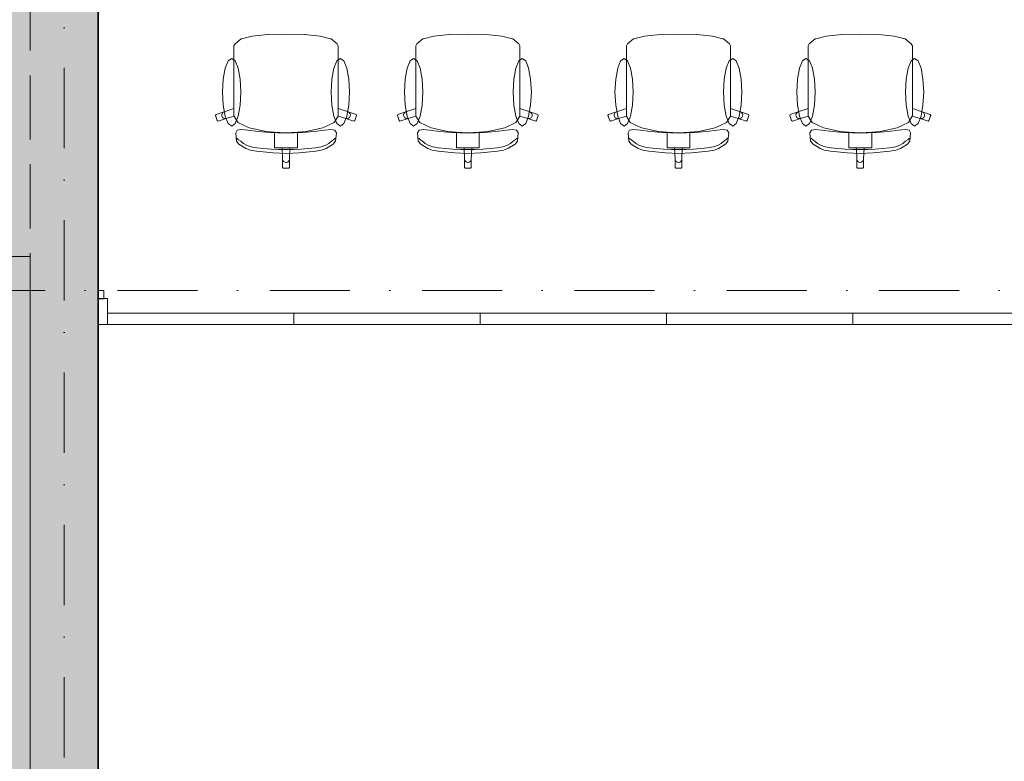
# Model space of a CAD drawing. Header units: millimetres. Extents: x 82175 to 237000, y 24756 to 471700.
# Tile 186 of 256: x 95274 to 99607, y 379058 to 382323. Entities that reach past the tile are written whole.
import ezdxf

# ---------------------------------------------------------------- set-up
doc = ezdxf.new("R2010")
doc.units = ezdxf.units.MM
doc.linetypes.add('Krawędzie ukryte', pattern=[3.912222, 2.822222, -1.09])
doc.linetypes.add('Kropki i Kreski', pattern=[6.702778, 3.527778, -1.763889, 0, -1.411111])
for name, color, linetype in [('- strefy pomieszczeń', 8, 'Continuous'), ('Drzwi Archicad', 8, 'Continuous'), ('Konstrukcja - Siatka mod', 8, 'Continuous'), ('Konstrukcja - Stropy', 8, 'Continuous'), ('Konstrukcja - Ściany działowe', 8, 'Continuous'), ('Konstrukcja - Ściany zewnętrzne', 8, 'Continuous'), ('Wnętrze - Umeblowanie', 8, 'Continuous')]:
    doc.layers.add(name, color=color, linetype=linetype)
doc.styles.add('STYL_AUTOMATYCZNY_2', font='arial.ttf')

msp = doc.modelspace()

# ---------------------------------------------------------------- hatches: boundary and pattern name
at = {"layer": 'Konstrukcja - Ściany zewnętrzne', "linetype": 'Continuous', "lineweight": 13}
msp.add_hatch(color=8, dxfattribs=at).paths.add_polyline_path([(95620, 373701), (95620, 386231), (95120, 386231), (95120, 373701)])

# ---------------------------------------------------------------- linework, layer by layer
at = {"layer": 'Drzwi Archicad', "color": 8, "linetype": 'Continuous', "lineweight": 13, "ltscale": 100}
for p, q in [((95620, 381131), (95645, 381131)), ((95645, 381096), (95645, 381131)), ((95620, 380981), (95620, 381096)), ((95620, 381096), (95660, 381096)), ((95620, 381006), (95620, 381096)), ((95620, 381006), (95620, 381096)), ((95660, 381096), (95660, 380981)), ((96480, 381031), (95660, 381031)), ((95660, 381031), (95660, 380981)), ((96480, 380981), (96480, 381031)), ((96480, 380981), (96480, 381031)), ((96480, 381031), (97300, 381031)), ((97300, 381031), (97300, 380981)), ((97300, 380981), (97300, 381031)), ((97300, 381031), (98120, 381031)), ((98120, 381031), (98120, 380981)), ((98120, 380981), (98120, 381031)), ((98120, 381031), (98940, 381031)), ((98940, 381031), (98940, 380981)), ((98940, 380981), (98940, 381031)), ((98940, 381031), (99760, 381031)), ((95620, 380981), (95620, 381006)), ((95620, 380981), (95620, 381006)), ((95660, 380981), (95620, 380981)), ((95660, 380981), (96480, 380981)), ((97300, 380981), (96480, 380981)), ((98120, 380981), (97300, 380981)), ((98940, 380981), (98120, 380981)), ((99760, 380981), (98940, 380981))]:
    msp.add_line(p, q, dxfattribs=at)
at = {"layer": 'Konstrukcja - Siatka mod', "color": 8, "linetype": 'Kropki i Kreski', "lineweight": 13, "ltscale": 100}
for p, q in [((95470, 372372.2), (95470, 389337)), ((93022.5, 381131), (122467, 381131))]:
    msp.add_line(p, q, dxfattribs=at)
at = {"layer": 'Konstrukcja - Stropy', "color": 8, "linetype": 'Continuous', "lineweight": 13, "ltscale": 100, "flags": 128}
for points in [[(122160, 386231), (95620, 386231), (95620, 383629.8), (95620, 380812.4), (95620, 378499), (95620, 373751), (107140, 373751), (107140, 378801), (110440, 378801), (110440, 373751), (122160, 373751)], [(92778.1, 381281), (92778.1, 373312.9), (95320, 373312.9), (95320, 381281)]]:
    msp.add_lwpolyline(points, close=True, dxfattribs=at)
at = {"layer": 'Konstrukcja - Ściany działowe', "color": 8, "linetype": 'Continuous', "lineweight": 13, "ltscale": 100}
for p, q in [((95620, 381131), (95645, 381131)), ((95645, 381096), (95645, 381131)), ((95620, 380981), (95620, 381006))]:
    msp.add_line(p, q, dxfattribs=at)
at = {"layer": 'Konstrukcja - Ściany działowe', "color": 8, "linetype": 'Continuous', "lineweight": 35, "ltscale": 100}
for p in [(95620, 381106), (95620, 381006)]:
    msp.add_line(p, (95620, 381096), dxfattribs=at)
at = {"layer": 'Konstrukcja - Ściany działowe', "color": 8, "linetype": 'Continuous', "lineweight": 25, "ltscale": 100}
msp.add_line((95620, 381096), (95645, 381096), dxfattribs=at)
at = {"layer": 'Konstrukcja - Ściany zewnętrzne', "color": 8, "linetype": 'Krawędzie ukryte', "lineweight": 20, "ltscale": 100, "flags": 128}
for points in [[(95320, 386381), (95320, 373701)], [(95620, 373766), (95620, 386231)]]:
    msp.add_lwpolyline(points, dxfattribs=at)
at = {"layer": 'Konstrukcja - Ściany zewnętrzne', "color": 8, "linetype": 'Continuous', "lineweight": 35, "ltscale": 100, "flags": 128}
msp.add_lwpolyline([(95620, 373499), (95620, 386231)], dxfattribs=at)
at = {"layer": 'Wnętrze - Umeblowanie', "color": 8, "linetype": 'Continuous', "lineweight": 13, "ltscale": 100}
for p, q in [((96296.6, 382249.5), (96250.6, 382238.8)), ((96365.3, 382256.7), (96296.6, 382249.5)), ((96366.4, 382256.8), (96365.3, 382256.7)), ((96446.4, 382259.2), (96366.4, 382256.8)), ((96446.4, 382259.2), (96526.4, 382256.8)), ((96526.4, 382256.8), (96527.5, 382256.7)), ((96527.5, 382256.7), (96596.3, 382249.5)), ((96596.3, 382249.5), (96642.2, 382238.8)), ((97096.6, 382249.5), (97050.6, 382238.8)), ((97165.3, 382256.7), (97096.6, 382249.5)), ((97166.4, 382256.8), (97165.3, 382256.7)), ((97246.4, 382259.2), (97166.4, 382256.8)), ((97246.4, 382259.2), (97326.4, 382256.8)), ((97326.4, 382256.8), (97327.5, 382256.7)), ((97327.5, 382256.7), (97396.3, 382249.5)), ((97396.3, 382249.5), (97442.2, 382238.8)), ((98023.2, 382249.5), (97977.3, 382238.8)), ((98091.9, 382256.7), (98023.2, 382249.5)), ((98093, 382256.8), (98091.9, 382256.7)), ((98173, 382259.2), (98093, 382256.8)), ((98173, 382259.2), (98253.1, 382256.8)), ((98253.1, 382256.8), (98254.1, 382256.7)), ((98254.1, 382256.7), (98322.9, 382249.5)), ((98322.9, 382249.5), (98368.8, 382238.8)), ((98823.2, 382249.5), (98777.3, 382238.8)), ((98891.9, 382256.7), (98823.2, 382249.5)), ((98893, 382256.8), (98891.9, 382256.7)), ((98973, 382259.2), (98893, 382256.8)), ((98973, 382259.2), (99053.1, 382256.8)), ((99053.1, 382256.8), (99054.1, 382256.7)), ((99054.1, 382256.7), (99122.9, 382249.5)), ((99122.9, 382249.5), (99168.8, 382238.8)), ((96221.7, 382216.8), (96217.1, 382208.2)), ((96217.1, 382208.2), (96217.1, 382177.2)), ((96248.5, 382238), (96221.7, 382216.8)), ((96250.6, 382238.8), (96248.5, 382238)), ((96642.2, 382238.8), (96644.3, 382238)), ((96644.3, 382238), (96671.1, 382216.8)), ((96671.1, 382216.8), (96675.7, 382208.2)), ((96675.7, 382208.2), (96675.7, 382177.2)), ((97021.7, 382216.8), (97017.1, 382208.2)), ((97017.1, 382208.2), (97017.1, 382177.2)), ((97048.5, 382238), (97021.7, 382216.8)), ((97050.6, 382238.8), (97048.5, 382238)), ((97442.2, 382238.8), (97444.3, 382238)), ((97444.3, 382238), (97471.1, 382216.8)), ((97471.1, 382216.8), (97475.7, 382208.2)), ((97475.7, 382208.2), (97475.7, 382177.2)), ((97948.3, 382216.8), (97943.8, 382208.2)), ((97943.8, 382208.2), (97943.8, 382177.2)), ((97975.1, 382238), (97948.3, 382216.8)), ((97977.3, 382238.8), (97975.1, 382238)), ((98368.8, 382238.8), (98371, 382238)), ((98371, 382238), (98397.8, 382216.8)), ((98397.8, 382216.8), (98402.3, 382208.2)), ((98402.3, 382208.2), (98402.3, 382177.2)), ((98748.3, 382216.8), (98743.8, 382208.2)), ((98743.8, 382208.2), (98743.8, 382177.2)), ((98775.1, 382238), (98748.3, 382216.8)), ((98777.3, 382238.8), (98775.1, 382238)), ((99168.8, 382238.8), (99171, 382238)), ((99171, 382238), (99197.8, 382216.8)), ((99197.8, 382216.8), (99202.3, 382208.2)), ((99202.3, 382208.2), (99202.3, 382177.2)), ((96217.1, 382177.2), (96217.1, 382141.1)), ((96675.7, 382177.2), (96675.7, 382141.1)), ((97017.1, 382177.2), (97017.1, 382141.1)), ((97475.7, 382177.2), (97475.7, 382141.1)), ((97943.8, 382177.2), (97943.8, 382141.1)), ((98402.3, 382177.2), (98402.3, 382141.1)), ((98743.8, 382177.2), (98743.8, 382141.1)), ((99202.3, 382177.2), (99202.3, 382141.1)), ((96217.1, 382141.1), (96217.1, 381932)), ((96675.7, 382141.1), (96675.7, 381932)), ((97017.1, 382141.1), (97017.1, 381932)), ((97475.7, 382141.1), (97475.7, 381932)), ((97943.8, 382141.1), (97943.8, 381932)), ((98402.3, 382141.1), (98402.3, 381932)), ((98743.8, 382141.1), (98743.8, 381932)), ((99202.3, 382141.1), (99202.3, 381932)), ((96138.4, 381904.9), (96136.4, 381901.1)), ((96136.4, 381901.1), (96143.9, 381878.4)), ((96173.8, 381916.3), (96138.4, 381904.9)), ((96165, 381908.8), (96163.4, 381903.2)), ((96163.4, 381903.2), (96164.1, 381897.4)), ((96164.1, 381897.4), (96166.9, 381892.3)), ((96168.6, 381913.4), (96165, 381908.8)), ((96173.8, 381916.3), (96168.6, 381913.4)), ((96217.1, 381932), (96173.8, 381916.3)), ((96183.1, 381887.8), (96217.3, 381897.5)), ((96217.1, 381897.7), (96217.1, 381932)), ((96217.1, 381897.7), (96217.3, 381897.5)), ((96217.3, 381897.5), (96234.6, 381869.7)), ((96675.6, 381897.5), (96658.2, 381869.7)), ((96675.7, 381897.7), (96675.6, 381897.5)), ((96709.7, 381887.8), (96675.6, 381897.5)), ((96675.7, 381897.7), (96675.7, 381932)), ((96675.7, 381932), (96719.1, 381916.3)), ((96719.1, 381916.3), (96724.2, 381913.4)), ((96719.1, 381916.3), (96754.5, 381904.9)), ((96724.2, 381913.4), (96727.8, 381908.8)), ((96728.8, 381897.4), (96725.9, 381892.3)), ((96727.8, 381908.8), (96729.4, 381903.2)), ((96729.4, 381903.2), (96728.8, 381897.4)), ((96756.4, 381901.1), (96748.9, 381878.4)), ((96754.5, 381904.9), (96756.4, 381901.1)), ((96938.4, 381904.9), (96936.4, 381901.1)), ((96936.4, 381901.1), (96943.9, 381878.4)), ((96973.8, 381916.3), (96938.4, 381904.9)), ((96965, 381908.8), (96963.4, 381903.2)), ((96963.4, 381903.2), (96964.1, 381897.4)), ((96964.1, 381897.4), (96966.9, 381892.3)), ((96968.6, 381913.4), (96965, 381908.8)), ((96973.8, 381916.3), (96968.6, 381913.4)), ((97017.1, 381932), (96973.8, 381916.3)), ((96983.1, 381887.8), (97017.3, 381897.5)), ((97017.1, 381897.7), (97017.1, 381932)), ((97017.1, 381897.7), (97017.3, 381897.5)), ((97017.3, 381897.5), (97034.6, 381869.7)), ((97475.6, 381897.5), (97458.2, 381869.7)), ((97475.7, 381897.7), (97475.6, 381897.5)), ((97509.7, 381887.8), (97475.6, 381897.5)), ((97475.7, 381897.7), (97475.7, 381932)), ((97475.7, 381932), (97519.1, 381916.3)), ((97519.1, 381916.3), (97524.2, 381913.4)), ((97519.1, 381916.3), (97554.5, 381904.9)), ((97524.2, 381913.4), (97527.8, 381908.8)), ((97528.8, 381897.4), (97525.9, 381892.3)), ((97527.8, 381908.8), (97529.4, 381903.2)), ((97529.4, 381903.2), (97528.8, 381897.4)), ((97556.4, 381901.1), (97548.9, 381878.4)), ((97554.5, 381904.9), (97556.4, 381901.1)), ((97865, 381904.9), (97863, 381901.1)), ((97863, 381901.1), (97870.5, 381878.4)), ((97900.4, 381916.3), (97865, 381904.9)), ((97891.6, 381908.8), (97890, 381903.2)), ((97890, 381903.2), (97890.7, 381897.4)), ((97890.7, 381897.4), (97893.6, 381892.3)), ((97895.3, 381913.4), (97891.6, 381908.8)), ((97900.4, 381916.3), (97895.3, 381913.4)), ((97943.8, 381932), (97900.4, 381916.3)), ((97909.7, 381887.8), (97943.9, 381897.5)), ((97943.8, 381897.7), (97943.8, 381932)), ((97943.8, 381897.7), (97943.9, 381897.5)), ((97943.9, 381897.5), (97961.2, 381869.7)), ((98402.2, 381897.5), (98384.9, 381869.7)), ((98402.3, 381897.7), (98402.2, 381897.5)), ((98436.4, 381887.8), (98402.2, 381897.5)), ((98402.3, 381897.7), (98402.3, 381932)), ((98402.3, 381932), (98445.7, 381916.3)), ((98445.7, 381916.3), (98450.8, 381913.4)), ((98445.7, 381916.3), (98481.1, 381904.9)), ((98450.8, 381913.4), (98454.5, 381908.8)), ((98455.4, 381897.4), (98452.5, 381892.3)), ((98454.5, 381908.8), (98456.1, 381903.2)), ((98456.1, 381903.2), (98455.4, 381897.4)), ((98483, 381901.1), (98475.6, 381878.4)), ((98481.1, 381904.9), (98483, 381901.1)), ((98665, 381904.9), (98663, 381901.1)), ((98663, 381901.1), (98670.5, 381878.4)), ((98700.4, 381916.3), (98665, 381904.9)), ((98691.6, 381908.8), (98690, 381903.2)), ((98690, 381903.2), (98690.7, 381897.4)), ((98690.7, 381897.4), (98693.6, 381892.3)), ((98695.3, 381913.4), (98691.6, 381908.8)), ((98700.4, 381916.3), (98695.3, 381913.4)), ((98743.8, 381932), (98700.4, 381916.3)), ((98709.7, 381887.8), (98743.9, 381897.5)), ((98743.8, 381897.7), (98743.8, 381932)), ((98743.8, 381897.7), (98743.9, 381897.5)), ((98743.9, 381897.5), (98761.2, 381869.7)), ((99202.2, 381897.5), (99184.9, 381869.7)), ((99202.3, 381897.7), (99202.2, 381897.5)), ((99236.4, 381887.8), (99202.2, 381897.5)), ((99202.3, 381897.7), (99202.3, 381932)), ((99202.3, 381932), (99245.7, 381916.3)), ((99245.7, 381916.3), (99250.8, 381913.4)), ((99245.7, 381916.3), (99281.1, 381904.9)), ((99250.8, 381913.4), (99254.5, 381908.8)), ((99255.4, 381897.4), (99252.5, 381892.3)), ((99254.5, 381908.8), (99256.1, 381903.2)), ((99256.1, 381903.2), (99255.4, 381897.4)), ((99283, 381901.1), (99275.6, 381878.4)), ((99281.1, 381904.9), (99283, 381901.1)), ((96143.9, 381878.4), (96147.7, 381876.4)), ((96147.7, 381876.4), (96183.1, 381887.8)), ((96166.9, 381892.3), (96171.6, 381888.7)), ((96171.6, 381888.7), (96177.2, 381887.1)), ((96177.2, 381887.1), (96183.1, 381887.8)), ((96234.6, 381869.7), (96284.3, 381845.9)), ((96658.2, 381869.7), (96608.5, 381845.9)), ((96715.6, 381887.1), (96709.7, 381887.8)), ((96745.1, 381876.4), (96709.7, 381887.8)), ((96721.2, 381888.7), (96715.6, 381887.1)), ((96725.9, 381892.3), (96721.2, 381888.7)), ((96748.9, 381878.4), (96745.1, 381876.4)), ((96943.9, 381878.4), (96947.7, 381876.4)), ((96947.7, 381876.4), (96983.1, 381887.8)), ((96966.9, 381892.3), (96971.6, 381888.7)), ((96971.6, 381888.7), (96977.2, 381887.1)), ((96977.2, 381887.1), (96983.1, 381887.8)), ((97034.6, 381869.7), (97084.3, 381845.9)), ((97458.2, 381869.7), (97408.5, 381845.9)), ((97515.6, 381887.1), (97509.7, 381887.8)), ((97545.1, 381876.4), (97509.7, 381887.8)), ((97521.2, 381888.7), (97515.6, 381887.1)), ((97525.9, 381892.3), (97521.2, 381888.7)), ((97548.9, 381878.4), (97545.1, 381876.4)), ((97870.5, 381878.4), (97874.3, 381876.4)), ((97874.3, 381876.4), (97909.7, 381887.8)), ((97893.6, 381892.3), (97898.2, 381888.7)), ((97898.2, 381888.7), (97903.9, 381887.1)), ((97903.9, 381887.1), (97909.7, 381887.8)), ((97961.2, 381869.7), (98010.9, 381845.9)), ((98384.9, 381869.7), (98335.2, 381845.9)), ((98442.2, 381887.1), (98436.4, 381887.8)), ((98471.8, 381876.4), (98436.4, 381887.8)), ((98447.9, 381888.7), (98442.2, 381887.1)), ((98452.5, 381892.3), (98447.9, 381888.7)), ((98475.6, 381878.4), (98471.8, 381876.4)), ((98670.5, 381878.4), (98674.3, 381876.4)), ((98674.3, 381876.4), (98709.7, 381887.8)), ((98693.6, 381892.3), (98698.2, 381888.7)), ((98698.2, 381888.7), (98703.9, 381887.1)), ((98703.9, 381887.1), (98709.7, 381887.8)), ((98761.2, 381869.7), (98810.9, 381845.9)), ((99184.9, 381869.7), (99135.2, 381845.9)), ((99242.2, 381887.1), (99236.4, 381887.8)), ((99271.8, 381876.4), (99236.4, 381887.8)), ((99247.9, 381888.7), (99242.2, 381887.1)), ((99252.5, 381892.3), (99247.9, 381888.7)), ((99275.6, 381878.4), (99271.8, 381876.4)), ((96231.7, 381836.1), (96225, 381824.6)), ((96225, 381824.6), (96228.3, 381788.5)), ((96249, 381839.2), (96231.7, 381836.1)), ((96277.9, 381836.6), (96249, 381839.2)), ((96323.2, 381830.7), (96277.9, 381836.6)), ((96284.3, 381845.9), (96358.7, 381830)), ((96374.1, 381826.1), (96323.2, 381830.7)), ((96358.7, 381830), (96396.1, 381827.6)), ((96446.4, 381823.7), (96374.1, 381826.1)), ((96396.1, 381827.6), (96446.4, 381824.4)), ((96396.1, 381827.6), (96396.1, 381788.9)), ((96496.7, 381827.6), (96446.4, 381824.4)), ((96446.4, 381823.7), (96518.7, 381826.1)), ((96534.2, 381830), (96496.7, 381827.6)), ((96496.7, 381827.6), (96496.7, 381788.9)), ((96518.7, 381826.1), (96569.6, 381830.7)), ((96608.5, 381845.9), (96534.2, 381830)), ((96569.6, 381830.7), (96615, 381836.6)), ((96615, 381836.6), (96643.9, 381839.2)), ((96643.9, 381839.2), (96661.1, 381836.1)), ((96661.1, 381836.1), (96667.8, 381824.6)), ((96667.8, 381824.6), (96664.5, 381788.5)), ((97031.7, 381836.1), (97025, 381824.6)), ((97025, 381824.6), (97028.3, 381788.5)), ((97049, 381839.2), (97031.7, 381836.1)), ((97077.9, 381836.6), (97049, 381839.2)), ((97123.2, 381830.7), (97077.9, 381836.6)), ((97084.3, 381845.9), (97158.7, 381830)), ((97174.1, 381826.1), (97123.2, 381830.7)), ((97158.7, 381830), (97196.1, 381827.6)), ((97246.4, 381823.7), (97174.1, 381826.1)), ((97196.1, 381827.6), (97246.4, 381824.4)), ((97196.1, 381827.6), (97196.1, 381788.9)), ((97296.7, 381827.6), (97246.4, 381824.4)), ((97246.4, 381823.7), (97318.7, 381826.1)), ((97334.2, 381830), (97296.7, 381827.6)), ((97296.7, 381827.6), (97296.7, 381788.9)), ((97318.7, 381826.1), (97369.6, 381830.7)), ((97408.5, 381845.9), (97334.2, 381830)), ((97369.6, 381830.7), (97415, 381836.6)), ((97415, 381836.6), (97443.9, 381839.2)), ((97443.9, 381839.2), (97461.1, 381836.1)), ((97461.1, 381836.1), (97467.8, 381824.6)), ((97467.8, 381824.6), (97464.5, 381788.5)), ((97958.4, 381836.1), (97951.7, 381824.6)), ((97951.7, 381824.6), (97954.9, 381788.5)), ((97975.6, 381839.2), (97958.4, 381836.1)), ((98004.5, 381836.6), (97975.6, 381839.2)), ((98049.8, 381830.7), (98004.5, 381836.6)), ((98010.9, 381845.9), (98085.3, 381830)), ((98100.7, 381826.1), (98049.8, 381830.7)), ((98085.3, 381830), (98122.7, 381827.6)), ((98173, 381823.7), (98100.7, 381826.1)), ((98122.7, 381827.6), (98173, 381824.4)), ((98122.7, 381827.6), (98122.7, 381788.9)), ((98223.4, 381827.6), (98173, 381824.4)), ((98173, 381823.7), (98245.3, 381826.1)), ((98260.8, 381830), (98223.4, 381827.6)), ((98223.4, 381827.6), (98223.4, 381788.9)), ((98245.3, 381826.1), (98296.3, 381830.7)), ((98335.2, 381845.9), (98260.8, 381830)), ((98296.3, 381830.7), (98341.6, 381836.6)), ((98341.6, 381836.6), (98370.5, 381839.2)), ((98370.5, 381839.2), (98387.7, 381836.1)), ((98387.7, 381836.1), (98394.4, 381824.6)), ((98394.4, 381824.6), (98391.1, 381788.5)), ((98758.4, 381836.1), (98751.7, 381824.6)), ((98751.7, 381824.6), (98754.9, 381788.5)), ((98775.6, 381839.2), (98758.4, 381836.1)), ((98804.5, 381836.6), (98775.6, 381839.2)), ((98849.8, 381830.7), (98804.5, 381836.6)), ((98810.9, 381845.9), (98885.3, 381830)), ((98900.7, 381826.1), (98849.8, 381830.7)), ((98885.3, 381830), (98922.7, 381827.6)), ((98973, 381823.7), (98900.7, 381826.1)), ((98922.7, 381827.6), (98973, 381824.4)), ((98922.7, 381827.6), (98922.7, 381788.9)), ((99023.4, 381827.6), (98973, 381824.4)), ((98973, 381823.7), (99045.3, 381826.1)), ((99060.8, 381830), (99023.4, 381827.6)), ((99023.4, 381827.6), (99023.4, 381788.9)), ((99045.3, 381826.1), (99096.3, 381830.7)), ((99135.2, 381845.9), (99060.8, 381830)), ((99096.3, 381830.7), (99141.6, 381836.6)), ((99141.6, 381836.6), (99170.5, 381839.2)), ((99170.5, 381839.2), (99187.7, 381836.1)), ((99187.7, 381836.1), (99194.4, 381824.6)), ((99194.4, 381824.6), (99191.1, 381788.5)), ((96231.4, 381799), (96227.6, 381801.6)), ((96228.3, 381788.5), (96238.8, 381775.3)), ((96237.7, 381793.9), (96231.4, 381799)), ((96246.7, 381787.7), (96237.7, 381793.9)), ((96238.8, 381775.3), (96269.9, 381755.2)), ((96258.4, 381777.7), (96246.7, 381787.7)), ((96271.6, 381770), (96258.4, 381777.7)), ((96291.9, 381763.7), (96271.6, 381770)), ((96396.1, 381788.9), (96396.1, 381759)), ((96496.7, 381788.9), (96496.7, 381759)), ((96600.9, 381763.7), (96621.2, 381770)), ((96621.2, 381770), (96634.4, 381777.7)), ((96654, 381775.3), (96622.9, 381755.2)), ((96634.4, 381777.7), (96646.1, 381787.7)), ((96646.1, 381787.7), (96655.2, 381793.9)), ((96664.5, 381788.5), (96654, 381775.3)), ((96655.2, 381793.9), (96661.4, 381799)), ((96661.4, 381799), (96665.2, 381801.6)), ((97031.4, 381799), (97027.6, 381801.6)), ((97028.3, 381788.5), (97038.8, 381775.3)), ((97037.7, 381793.9), (97031.4, 381799)), ((97046.7, 381787.7), (97037.7, 381793.9)), ((97038.8, 381775.3), (97069.9, 381755.2)), ((97058.4, 381777.7), (97046.7, 381787.7)), ((97071.6, 381770), (97058.4, 381777.7)), ((97091.9, 381763.7), (97071.6, 381770)), ((97196.1, 381788.9), (97196.1, 381759)), ((97296.7, 381788.9), (97296.7, 381759)), ((97400.9, 381763.7), (97421.2, 381770)), ((97421.2, 381770), (97434.4, 381777.7)), ((97454, 381775.3), (97422.9, 381755.2)), ((97434.4, 381777.7), (97446.1, 381787.7)), ((97446.1, 381787.7), (97455.2, 381793.9)), ((97464.5, 381788.5), (97454, 381775.3)), ((97455.2, 381793.9), (97461.4, 381799)), ((97461.4, 381799), (97465.2, 381801.6)), ((97958, 381799), (97954.3, 381801.6)), ((97954.9, 381788.5), (97965.5, 381775.3)), ((97964.3, 381793.9), (97958, 381799)), ((97973.3, 381787.7), (97964.3, 381793.9)), ((97965.5, 381775.3), (97996.5, 381755.2)), ((97985, 381777.7), (97973.3, 381787.7)), ((97998.2, 381770), (97985, 381777.7)), ((98018.6, 381763.7), (97998.2, 381770)), ((98122.7, 381788.9), (98122.7, 381759)), ((98223.4, 381788.9), (98223.4, 381759)), ((98327.5, 381763.7), (98347.9, 381770)), ((98347.9, 381770), (98361.1, 381777.7)), ((98380.6, 381775.3), (98349.6, 381755.2)), ((98361.1, 381777.7), (98372.8, 381787.7)), ((98372.8, 381787.7), (98381.8, 381793.9)), ((98391.1, 381788.5), (98380.6, 381775.3)), ((98381.8, 381793.9), (98388.1, 381799)), ((98388.1, 381799), (98391.8, 381801.6)), ((98758, 381799), (98754.3, 381801.6)), ((98754.9, 381788.5), (98765.5, 381775.3)), ((98764.3, 381793.9), (98758, 381799)), ((98773.3, 381787.7), (98764.3, 381793.9)), ((98765.5, 381775.3), (98796.5, 381755.2)), ((98785, 381777.7), (98773.3, 381787.7)), ((98798.2, 381770), (98785, 381777.7)), ((98818.6, 381763.7), (98798.2, 381770)), ((98922.7, 381788.9), (98922.7, 381759)), ((99023.4, 381788.9), (99023.4, 381759)), ((99127.5, 381763.7), (99147.9, 381770)), ((99147.9, 381770), (99161.1, 381777.7)), ((99180.6, 381775.3), (99149.6, 381755.2)), ((99161.1, 381777.7), (99172.8, 381787.7)), ((99172.8, 381787.7), (99181.8, 381793.9)), ((99191.1, 381788.5), (99180.6, 381775.3)), ((99181.8, 381793.9), (99188.1, 381799)), ((99188.1, 381799), (99191.8, 381801.6)), ((96269.9, 381755.2), (96289.8, 381748)), ((96289.8, 381748), (96315.7, 381743.2)), ((96317.9, 381758.8), (96291.9, 381763.7)), ((96315.7, 381743.2), (96388.9, 381736.2)), ((96347.9, 381755.1), (96317.9, 381758.8)), ((96380.3, 381752.5), (96347.9, 381755.1)), ((96413.7, 381751.1), (96380.3, 381752.5)), ((96388.9, 381736.2), (96446.4, 381734)), ((96396.1, 381759), (96429.5, 381759)), ((96446.4, 381750.6), (96413.7, 381751.1)), ((96429.5, 381759), (96446.4, 381759)), ((96429.5, 381759), (96431.3, 381709.1)), ((96463.3, 381759), (96446.4, 381759)), ((96446.4, 381750.6), (96479.1, 381751.1)), ((96503.9, 381736.2), (96446.4, 381734)), ((96463.3, 381759), (96461.5, 381709.1)), ((96496.7, 381759), (96463.3, 381759)), ((96479.1, 381751.1), (96512.5, 381752.5)), ((96577.1, 381743.2), (96503.9, 381736.2)), ((96512.5, 381752.5), (96545, 381755.1)), ((96545, 381755.1), (96574.9, 381758.8)), ((96574.9, 381758.8), (96600.9, 381763.7)), ((96603, 381748), (96577.1, 381743.2)), ((96622.9, 381755.2), (96603, 381748)), ((97069.9, 381755.2), (97089.8, 381748)), ((97089.8, 381748), (97115.7, 381743.2)), ((97117.9, 381758.8), (97091.9, 381763.7)), ((97115.7, 381743.2), (97188.9, 381736.2)), ((97147.9, 381755.1), (97117.9, 381758.8)), ((97180.3, 381752.5), (97147.9, 381755.1)), ((97213.7, 381751.1), (97180.3, 381752.5)), ((97188.9, 381736.2), (97246.4, 381734)), ((97196.1, 381759), (97229.5, 381759)), ((97246.4, 381750.6), (97213.7, 381751.1)), ((97229.5, 381759), (97246.4, 381759)), ((97229.5, 381759), (97231.3, 381709.1)), ((97263.3, 381759), (97246.4, 381759)), ((97246.4, 381750.6), (97279.1, 381751.1)), ((97303.9, 381736.2), (97246.4, 381734)), ((97263.3, 381759), (97261.5, 381709.1)), ((97296.7, 381759), (97263.3, 381759)), ((97279.1, 381751.1), (97312.5, 381752.5)), ((97377.1, 381743.2), (97303.9, 381736.2)), ((97312.5, 381752.5), (97345, 381755.1)), ((97345, 381755.1), (97374.9, 381758.8)), ((97374.9, 381758.8), (97400.9, 381763.7)), ((97403, 381748), (97377.1, 381743.2)), ((97422.9, 381755.2), (97403, 381748)), ((97996.5, 381755.2), (98016.5, 381748)), ((98016.5, 381748), (98042.3, 381743.2)), ((98044.5, 381758.8), (98018.6, 381763.7)), ((98042.3, 381743.2), (98115.5, 381736.2)), ((98074.5, 381755.1), (98044.5, 381758.8)), ((98107, 381752.5), (98074.5, 381755.1)), ((98140.3, 381751.1), (98107, 381752.5)), ((98115.5, 381736.2), (98173, 381734)), ((98122.7, 381759), (98156.2, 381759)), ((98173, 381750.6), (98140.3, 381751.1)), ((98156.2, 381759), (98173, 381759)), ((98156.2, 381759), (98158, 381709.1)), ((98189.9, 381759), (98173, 381759)), ((98173, 381750.6), (98205.8, 381751.1)), ((98230.5, 381736.2), (98173, 381734)), ((98189.9, 381759), (98188.1, 381709.1)), ((98223.4, 381759), (98189.9, 381759)), ((98205.8, 381751.1), (98239.1, 381752.5)), ((98303.8, 381743.2), (98230.5, 381736.2)), ((98239.1, 381752.5), (98271.6, 381755.1)), ((98271.6, 381755.1), (98301.6, 381758.8)), ((98301.6, 381758.8), (98327.5, 381763.7)), ((98329.6, 381748), (98303.8, 381743.2)), ((98349.6, 381755.2), (98329.6, 381748)), ((98796.5, 381755.2), (98816.5, 381748)), ((98816.5, 381748), (98842.3, 381743.2)), ((98844.5, 381758.8), (98818.6, 381763.7)), ((98842.3, 381743.2), (98915.5, 381736.2)), ((98874.5, 381755.1), (98844.5, 381758.8)), ((98907, 381752.5), (98874.5, 381755.1)), ((98940.3, 381751.1), (98907, 381752.5)), ((98915.5, 381736.2), (98973, 381734)), ((98922.7, 381759), (98956.2, 381759)), ((98973, 381750.6), (98940.3, 381751.1)), ((98956.2, 381759), (98973, 381759)), ((98956.2, 381759), (98958, 381709.1)), ((98989.9, 381759), (98973, 381759)), ((98973, 381750.6), (99005.8, 381751.1)), ((99030.5, 381736.2), (98973, 381734)), ((98989.9, 381759), (98988.1, 381709.1)), ((99023.4, 381759), (98989.9, 381759)), ((99005.8, 381751.1), (99039.1, 381752.5)), ((99103.8, 381743.2), (99030.5, 381736.2)), ((99039.1, 381752.5), (99071.6, 381755.1)), ((99071.6, 381755.1), (99101.6, 381758.8)), ((99101.6, 381758.8), (99127.5, 381763.7)), ((99129.6, 381748), (99103.8, 381743.2)), ((99149.6, 381755.2), (99129.6, 381748)), ((96431.3, 381709.1), (96432.5, 381703.4)), ((96431.3, 381709.1), (96431.3, 381672.2)), ((96432.5, 381703.4), (96435.7, 381698.6)), ((96435.7, 381698.6), (96440.6, 381695.3)), ((96440.6, 381695.3), (96446.4, 381694.2)), ((96452.2, 381695.3), (96446.4, 381694.2)), ((96457.1, 381698.6), (96452.2, 381695.3)), ((96460.4, 381703.4), (96457.1, 381698.6)), ((96461.5, 381709.1), (96460.4, 381703.4)), ((96461.5, 381709.1), (96461.5, 381672.2)), ((97231.3, 381709.1), (97232.5, 381703.4)), ((97231.3, 381709.1), (97231.3, 381672.2)), ((97232.5, 381703.4), (97235.7, 381698.6)), ((97235.7, 381698.6), (97240.6, 381695.3)), ((97240.6, 381695.3), (97246.4, 381694.2)), ((97252.2, 381695.3), (97246.4, 381694.2)), ((97257.1, 381698.6), (97252.2, 381695.3)), ((97260.4, 381703.4), (97257.1, 381698.6)), ((97261.5, 381709.1), (97260.4, 381703.4)), ((97261.5, 381709.1), (97261.5, 381672.2)), ((98158, 381709.1), (98159.1, 381703.4)), ((98158, 381709.1), (98158, 381672.2)), ((98159.1, 381703.4), (98162.4, 381698.6)), ((98162.4, 381698.6), (98167.3, 381695.3)), ((98167.3, 381695.3), (98173, 381694.2)), ((98178.8, 381695.3), (98173, 381694.2)), ((98183.7, 381698.6), (98178.8, 381695.3)), ((98187, 381703.4), (98183.7, 381698.6)), ((98188.1, 381709.1), (98187, 381703.4)), ((98188.1, 381709.1), (98188.1, 381672.2)), ((98958, 381709.1), (98959.1, 381703.4)), ((98958, 381709.1), (98958, 381672.2)), ((98959.1, 381703.4), (98962.4, 381698.6)), ((98962.4, 381698.6), (98967.3, 381695.3)), ((98967.3, 381695.3), (98973, 381694.2)), ((98978.8, 381695.3), (98973, 381694.2)), ((98983.7, 381698.6), (98978.8, 381695.3)), ((98987, 381703.4), (98983.7, 381698.6)), ((98988.1, 381709.1), (98987, 381703.4)), ((98988.1, 381709.1), (98988.1, 381672.2)), ((96431.3, 381672.2), (96434.3, 381669.2)), ((96434.3, 381669.2), (96446.4, 381669.2)), ((96458.5, 381669.2), (96446.4, 381669.2)), ((96461.5, 381672.2), (96458.5, 381669.2)), ((97231.3, 381672.2), (97234.3, 381669.2)), ((97234.3, 381669.2), (97246.4, 381669.2)), ((97258.5, 381669.2), (97246.4, 381669.2)), ((97261.5, 381672.2), (97258.5, 381669.2)), ((98158, 381672.2), (98161, 381669.2)), ((98161, 381669.2), (98173, 381669.2)), ((98185.1, 381669.2), (98173, 381669.2)), ((98188.1, 381672.2), (98185.1, 381669.2)), ((98958, 381672.2), (98961, 381669.2)), ((98961, 381669.2), (98973, 381669.2)), ((98985.1, 381669.2), (98973, 381669.2)), ((98988.1, 381672.2), (98985.1, 381669.2))]:
    msp.add_line(p, q, dxfattribs=at)
at = {"layer": 'Wnętrze - Umeblowanie', "color": 8, "linetype": 'Continuous', "lineweight": 13, "ltscale": 100, "flags": 128}
for points in [[(96167.2, 382003.3), (96170.2, 381946.3), (96178.9, 381897.9), (96192, 381865.6), (96207.4, 381854.3), (96222.8, 381865.6), (96235.9, 381897.9), (96244.6, 381946.3), (96247.7, 382003.3), (96244.6, 382060.3), (96235.9, 382108.7), (96222.8, 382141), (96207.4, 382152.3), (96192, 382141), (96178.9, 382108.7), (96170.2, 382060.3)], [(96725.7, 382003.3), (96722.6, 381946.3), (96713.9, 381897.9), (96700.8, 381865.6), (96685.4, 381854.3), (96670, 381865.6), (96657, 381897.9), (96648.2, 381946.3), (96645.2, 382003.3), (96648.2, 382060.3), (96657, 382108.7), (96670, 382141), (96685.4, 382152.3), (96700.8, 382141), (96713.9, 382108.7), (96722.6, 382060.3)], [(96967.2, 382003.3), (96970.2, 381946.3), (96978.9, 381897.9), (96992, 381865.6), (97007.4, 381854.3), (97022.8, 381865.6), (97035.9, 381897.9), (97044.6, 381946.3), (97047.7, 382003.3), (97044.6, 382060.3), (97035.9, 382108.7), (97022.8, 382141), (97007.4, 382152.3), (96992, 382141), (96978.9, 382108.7), (96970.2, 382060.3)], [(97525.7, 382003.3), (97522.6, 381946.3), (97513.9, 381897.9), (97500.8, 381865.6), (97485.4, 381854.3), (97470, 381865.6), (97457, 381897.9), (97448.2, 381946.3), (97445.2, 382003.3), (97448.2, 382060.3), (97457, 382108.7), (97470, 382141), (97485.4, 382152.3), (97500.8, 382141), (97513.9, 382108.7), (97522.6, 382060.3)], [(97893.8, 382003.3), (97896.8, 381946.3), (97905.6, 381897.9), (97918.6, 381865.6), (97934, 381854.3), (97949.4, 381865.6), (97962.5, 381897.9), (97971.2, 381946.3), (97974.3, 382003.3), (97971.2, 382060.3), (97962.5, 382108.7), (97949.4, 382141), (97934, 382152.3), (97918.6, 382141), (97905.6, 382108.7), (97896.8, 382060.3)], [(98452.3, 382003.3), (98449.2, 381946.3), (98440.5, 381897.9), (98427.5, 381865.6), (98412.1, 381854.3), (98396.6, 381865.6), (98383.6, 381897.9), (98374.9, 381946.3), (98371.8, 382003.3), (98374.9, 382060.3), (98383.6, 382108.7), (98396.6, 382141), (98412.1, 382152.3), (98427.5, 382141), (98440.5, 382108.7), (98449.2, 382060.3)], [(98693.8, 382003.3), (98696.8, 381946.3), (98705.6, 381897.9), (98718.6, 381865.6), (98734, 381854.3), (98749.4, 381865.6), (98762.5, 381897.9), (98771.2, 381946.3), (98774.3, 382003.3), (98771.2, 382060.3), (98762.5, 382108.7), (98749.4, 382141), (98734, 382152.3), (98718.6, 382141), (98705.6, 382108.7), (98696.8, 382060.3)], [(99252.3, 382003.3), (99249.2, 381946.3), (99240.5, 381897.9), (99227.5, 381865.6), (99212.1, 381854.3), (99196.6, 381865.6), (99183.6, 381897.9), (99174.9, 381946.3), (99171.8, 382003.3), (99174.9, 382060.3), (99183.6, 382108.7), (99196.6, 382141), (99212.1, 382152.3), (99227.5, 382141), (99240.5, 382108.7), (99249.2, 382060.3)]]:
    msp.add_lwpolyline(points, close=True, dxfattribs=at)

# ---------------------------------------------------------------- texts
at = {"layer": '- strefy pomieszczeń', "color": 8, "linetype": 'Continuous', "lineweight": 13, "insert": (93372.8, 381723.8), "char_height": 200, "attachment_point": 1, "style": 'STYL_AUTOMATYCZNY_2'}
msp.add_mtext('\\A1;{\\pql;\\pt0,100;\\fArial|b1|i0|c238|p0;\\W1.000000;Komunikacja\\fArial|b1|i0|c238|p0;\\W1.000000;\\A1{\\H.66x;\\S^  ;}\\fArial|b1|i0|c238|p0;\\W1.000000;\\fArial|b1|i0|c238|p0;\\W1.000000;\\A1{\\H.66x;\\S^  ;}}', dxfattribs=at)

doc.saveas('drawing.dxf')
